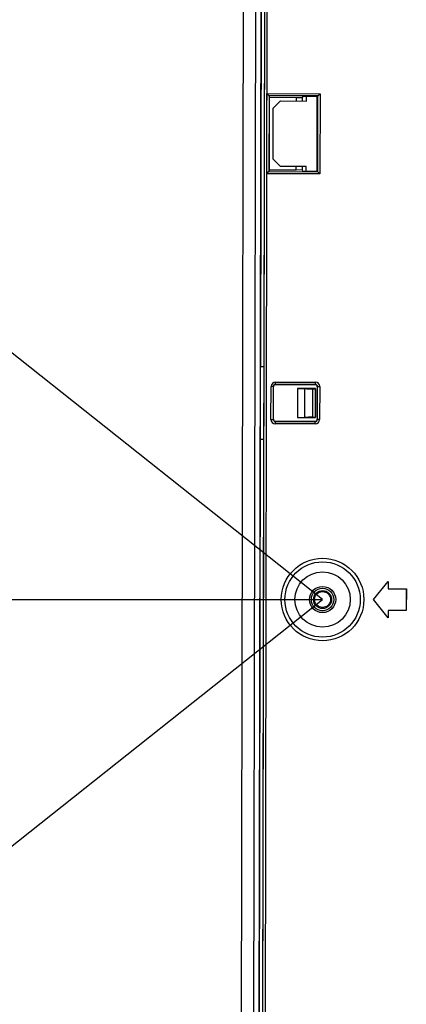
# Model space of a CAD drawing. Header units: millimetres. Extents: x 40090 to 187415, y -53271 to 40260.
# Tile 9 of 43: x 55596 to 55649, y 13914 to 14050. Entities that reach past the tile are written whole.
import ezdxf

# ---------------------------------------------------------------- set-up
doc = ezdxf.new("R2010")
doc.units = ezdxf.units.MM
doc.layers.add('AVM_projekce', color=240, linetype='Continuous')
doc.layers.add('AVM_projektor', color=6, linetype='Continuous')

# ---------------------------------------------------------------- blocks, each defined once
blk = doc.blocks.new('PT-FW430-bottom')
for p, q in [((12.2, 20.07), (12.2, 22.57)), ((12.2, 22.57), (15.2, 22.57)), ((12.21, 22.56), (12.2, 22.57)), ((12.21, 20.06), (12.21, 22.56)), ((12.21, 22.56), (15.19, 22.56)), ((15.19, 22.56), (15.2, 22.57)), ((15.19, 22.56), (15.19, 20.06)), ((15.2, 22.57), (15.2, 20.07)), ((11.2, 20.07), (12.2, 20.07)), ((13.7, 18.07), (11.2, 20.07)), ((11.22, 20.06), (11.2, 20.07)), ((11.22, 20.06), (12.21, 20.06)), ((13.7, 18.08), (11.22, 20.06)), ((12.21, 20.06), (12.2, 20.07)), ((16.2, 20.07), (13.7, 18.07)), ((16.18, 20.06), (13.7, 18.08)), ((15.19, 20.06), (15.2, 20.07)), ((15.19, 20.06), (16.18, 20.06)), ((15.2, 20.07), (16.2, 20.07)), ((16.18, 20.06), (16.2, 20.07)), ((13.7, 18.08), (13.7, 18.07)), ((-55.51, 10.3), (-55.81, 10.6)), ((-55.81, 3.3), (-55.81, 10.6)), ((-55.81, 10.6), (-44.79, 10.6)), ((-55.42, 10.21), (-55.51, 10.3)), ((-55.51, 10.3), (-55.51, 3.6)), ((-45.09, 10.3), (-55.51, 10.3)), ((-55.42, 10.21), (-55.42, 8.21)), ((-45.18, 10.21), (-55.42, 10.21)), ((-45.18, 10.21), (-45.09, 10.3)), ((-45.18, 8.21), (-45.18, 10.21)), ((-44.79, 10.6), (-45.09, 10.3)), ((-45.09, 3.6), (-45.09, 10.3)), ((-44.79, 10.6), (-44.79, 3.3)), ((-15.86, 10.02), (-16.16, 10.02)), ((-16.16, 4.54), (-16.16, 10.02)), ((-15.83, 9.99), (-15.86, 10.02)), ((-15.86, 10.02), (-15.86, 4.54)), ((-15.83, 4.57), (-15.83, 9.99)), ((-15.56, 10.32), (-15.56, 10.62)), ((-15.56, 10.62), (-11.04, 10.62)), ((-15.56, 10.32), (-15.53, 10.29)), ((-11.04, 10.32), (-15.56, 10.32)), ((-15.53, 10.29), (-11.07, 10.29)), ((-11.32, 10.06), (-15.28, 10.06)), ((-15.27, 10.06), (-15.28, 10.06)), ((-15.28, 10.06), (-15.28, 7.56)), ((-15.27, 10.06), (-11.33, 10.06)), ((-11.33, 9.68), (-15.27, 9.68)), ((-11.32, 10.06), (-11.33, 10.06)), ((-11.32, 7.56), (-11.32, 10.06)), ((-11.07, 10.29), (-11.04, 10.32)), ((-11.04, 10.62), (-11.04, 10.32)), ((-10.74, 10.02), (-10.77, 9.99)), ((-10.77, 9.99), (-10.77, 4.57)), ((-10.44, 10.02), (-10.74, 10.02)), ((-10.74, 4.54), (-10.74, 10.02)), ((-10.44, 10.02), (-10.44, 4.54)), ((-54.8, 8.72), (-55.42, 8.72)), ((-55.42, 8.21), (-55.26, 8.15)), ((-55.3, 7.35), (-55.26, 8.15)), ((-55.26, 8.15), (-54.8, 8.15)), ((-54.8, 5.17), (-54.8, 8.72)), ((-45.8, 8.72), (-45.8, 5.17)), ((-45.18, 8.72), (-45.8, 8.72)), ((-45.8, 8.15), (-45.34, 8.15)), ((-45.34, 8.15), (-45.18, 8.21)), ((-45.34, 8.15), (-45.3, 7.35)), ((-15.28, 7.56), (-15.27, 8.58)), ((-11.33, 8.58), (-15.27, 8.58)), ((-11.32, 7.56), (-11.33, 8.58)), ((-54.8, 7.35), (-55.3, 7.35)), ((-55.3, 3.67), (-55.3, 7.35)), ((-45.3, 7.35), (-45.8, 7.35)), ((-45.3, 7.35), (-45.3, 3.67)), ((-15.28, 7.56), (-11.32, 7.56)), ((-53.8, 4.17), (-54.8, 5.17)), ((-46.8, 4.17), (-53.8, 4.17)), ((-45.8, 5.17), (-46.8, 4.17)), ((-15.86, 4.54), (-16.16, 4.54)), ((-15.86, 4.54), (-15.83, 4.57)), ((-15.53, 4.27), (-15.56, 4.24)), ((-15.56, 4.24), (-15.56, 3.94)), ((-15.56, 4.24), (-11.04, 4.24)), ((-11.07, 4.27), (-15.53, 4.27)), ((-11.04, 4.24), (-11.07, 4.27)), ((-11.04, 3.94), (-11.04, 4.24)), ((-10.77, 4.57), (-10.74, 4.54)), ((-10.44, 4.54), (-10.74, 4.54)), ((-197.93, 3.28), (197.93, 3.28)), ((-18.27, 2.98), (-197.93, 2.98)), ((197.93, 2.98), (-197.93, 2.98)), ((-55.51, 3.6), (-55.81, 3.3)), ((-44.79, 3.3), (-55.81, 3.3)), ((-55.3, 3.67), (-55.51, 3.6)), ((-55.51, 3.6), (-45.09, 3.6)), ((-45.3, 3.67), (-55.3, 3.67)), ((-45.3, 3.67), (-45.09, 3.6)), ((-44.79, 3.3), (-45.09, 3.6)), ((-18.27, 2.98), (-18.27, 2.51)), ((-8.33, 2.98), (-18.27, 2.98)), ((-11.04, 3.94), (-15.56, 3.94)), ((-8.33, 2.51), (-8.33, 2.98)), ((197.93, 2.98), (-8.33, 2.98)), ((-18.27, 2.51), (-197.93, 2.51)), ((-18.28, 2.49), (-197.93, 2.49)), ((197.92, 2.47), (-197.92, 2.47)), ((-197.92, 1.71), (197.92, 1.71)), ((-18.28, 2.49), (-18.27, 2.51)), ((-8.33, 2.5), (-18.27, 2.5)), ((-8.33, 2.51), (-8.32, 2.49)), ((197.93, 2.51), (-8.33, 2.51)), ((197.93, 2.49), (-8.32, 2.49)), ((-197.92, 0), (197.92, 0))]:
    blk.add_line(p, q)
for radius in [5.67, 5.17, 3.8, 1.8, 1.54, 1.24, 1.09]:
    blk.add_circle((13.7, 11.07), radius)
for centre, major_axis, ratio, start_param, end_param in [((-15.56, 10.02), (-0.424, 0.424), 0.999695, 5.497939, 7.068431), ((-15.56, 10.02), (0.212, -0.212), 0.999087, 2.356347, 3.926839), ((-15.53, 9.99), (-0.212, 0.212), 0.999695, 5.497939, 7.068431), ((-15.3, 9.68), (0, -2), 0.017455, 0.988146, 1.570796), ((-11.3, 9.68), (0, -2), 0.017455, 4.712389, 5.29504), ((-11.07, 9.99), (0.212, 0.212), 0.999695, 5.497939, 7.068431), ((-11.04, 10.02), (0.424, 0.424), 0.999695, 5.497939, 7.068431), ((-11.04, 10.02), (-0.212, -0.212), 0.999087, 2.356347, 3.926839), ((-15.56, 4.54), (-0.424, -0.424), 0.999695, 5.497939, 7.068431), ((-15.56, 4.54), (-0.212, -0.212), 0.999087, 5.497939, 7.068431), ((-15.53, 4.57), (-0.212, -0.212), 0.999695, 5.497939, 7.068431), ((-11.07, 4.57), (0.212, -0.212), 0.999695, 5.497939, 7.068431), ((-11.04, 4.54), (0.212, -0.212), 0.999087, 5.497939, 7.068431), ((-11.04, 4.54), (0.424, -0.424), 0.999695, 5.497939, 7.068431), ((-55.51, 3.3), (0, -0.3), 0.052408, 3.159046, 3.193952), ((-45.09, 3.3), (0, -0.3), 0.052408, 3.089233, 3.124139)]:
    blk.add_ellipse(centre, major_axis=major_axis, ratio=ratio, start_param=start_param, end_param=end_param)
for points, start_tangent, end_tangent in [([(-15.27, 9.68), (-15.27, 9.76), (-15.27, 9.83), (-15.27, 9.91), (-15.27, 9.98), (-15.27, 10.06)], (0, 1), (0, 1)), ([(-11.33, 10.06), (-11.33, 9.98), (-11.33, 9.91), (-11.33, 9.83), (-11.33, 9.76), (-11.33, 9.68)], (0, -1), (0, -1))]:
    blk.add_spline(points, degree=3, dxfattribs=dict(start_tangent=start_tangent, end_tangent=end_tangent))

msp = doc.modelspace()

# ---------------------------------------------------------------- linework, layer by layer
at = {"layer": 'AVM_projekce'}
for p, q in [((55637.73, 13970.12), (53937.73, 15320.12)), ((53937.73, 13970.12), (55637.73, 13970.12)), ((53937.73, 12620.12), (55637.73, 13970.12))]:
    msp.add_line(p, q, dxfattribs=at)

# ---------------------------------------------------------------- block references
at = {"layer": 'AVM_projektor', "rotation": 269.8895464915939}
msp.add_blockref('PT-FW430-bottom', (55626.69, 13983.84), dxfattribs=at)

doc.saveas('drawing.dxf')
